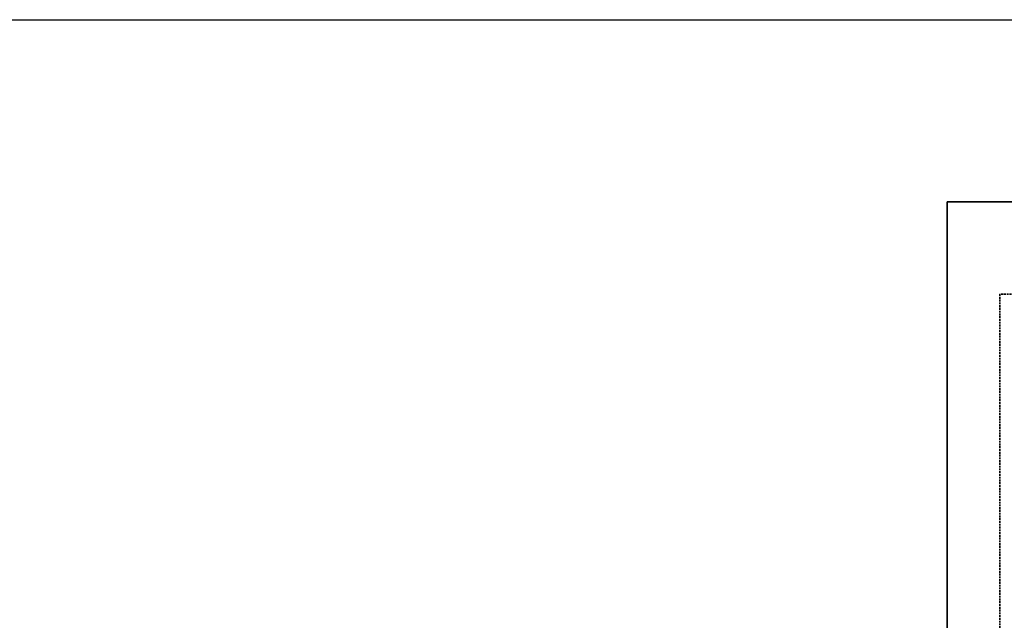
# Model space of a CAD drawing. Header units: millimetres. Extents: x 14365 to 105143, y -126377 to -22383.
# Tile 40 of 191: x 37656 to 39791, y -125059 to -123757. Entities that reach past the tile are written whole.
import ezdxf

# ---------------------------------------------------------------- set-up
doc = ezdxf.new("R2010")
doc.units = ezdxf.units.MM
doc.linetypes.add('ČÁRKOVANÁ', pattern=[0.75, 0.5, -0.25])
doc.layers.add('UT_POTRUBI - PŘÍVOD', color=1, linetype='Continuous', lineweight=35)
doc.layers.add('UT_POTRUBI - ZPÁTEČKA', color=5, linetype='ČÁRKOVANÁ', lineweight=35)

msp = doc.modelspace()

# ---------------------------------------------------------------- linework, layer by layer
at = {"ltscale": 8}
msp.add_line((31841.3, -123757.2), (105085.1, -123757.2), dxfattribs=at)
at = {"layer": 'UT_POTRUBI - PŘÍVOD', "ltscale": 8}
for p, q in [((40302.1, -124152.2), (39667, -124152.2)), ((39667, -124152.2), (39667, -126267.2))]:
    msp.add_line(p, q, dxfattribs=at)
at = {"layer": 'UT_POTRUBI - ZPÁTEČKA', "linetype": 'ČÁRKOVANÁ', "ltscale": 8}
for p, q in [((40532.5, -124352.2), (39781.2, -124352.2)), ((39781.2, -124352.2), (39781.2, -126325.6))]:
    msp.add_line(p, q, dxfattribs=at)

doc.saveas('drawing.dxf')
